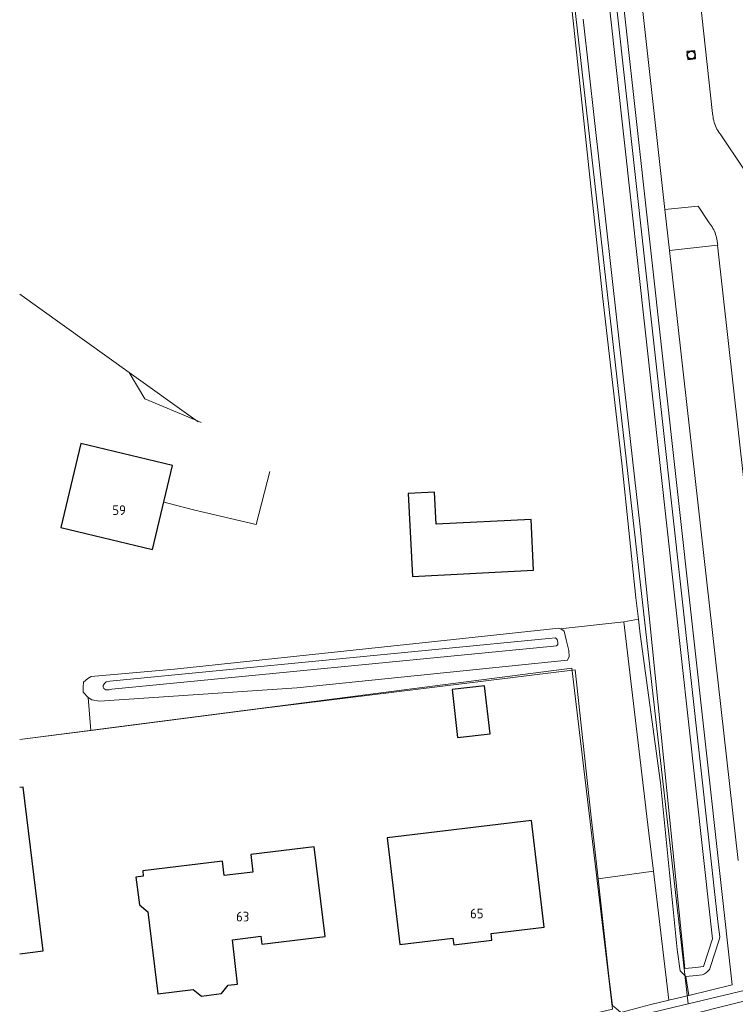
# Model space of a CAD drawing. Header units: metres. Extents: x 174282 to 175177, y 462028 to 462851.
# Tile 3 of 256: x 174285 to 174359, y 462181 to 462282. Entities that reach past the tile are written whole.
import ezdxf

# ---------------------------------------------------------------- set-up
doc = ezdxf.new("R2010")
doc.units = ezdxf.units.M
for name, color, linetype, lineweight in [('B-WE-OG-BEBOUWING-G', 8, 'Continuous', 30), ('B-WE-OG-BEBOUWING_HUISNUMMER-T20', 8, 'Continuous', 20), ('B-WE-OG-BOS-G', 8, 'Continuous', 20), ('B-WE-OG-TERREIN_GROEN-G', 8, 'Continuous', 20), ('B-WE-OG-TERREINAFSCHEIDING-G', 8, 'IE-TERREINAFSCHEIDING-KUNSTMATIG-DICHT', 20), ('B-WE-OG-WEG_ONVERHARD-G', 8, 'Continuous', 20), ('B-WE-OG-WEG_VERHARD_OPEN -G', 8, 'Continuous', 20), ('B-WE-RI-VWA_RIOOLPUT_INSPECTIEPUT-S', 8, 'Continuous', 20), ('B-WE-WH-WATERGANG_SLOOT_BODEM-G', 8, 'Continuous', 20), ('B-WE-WH-WATERGANG_SLOOT_INSTEEK-G', 8, 'Continuous', 20), ('B-XX-KG-GRENS_PERCEEL-G', 213, 'Continuous', 20)]:
    doc.layers.add(name, color=color, linetype=linetype, lineweight=lineweight)
doc.styles.add('NLCS-ISO-M500-T20', font='NLCS-ISO.ttf', dxfattribs={"height": 1})
doc.linetypes.add('IE-TERREINAFSCHEIDING-KUNSTMATIG-DICHT', pattern='A,8,-1,[82,NLCS.SHX,S=0.75,R=90,X=0,Y=0],-1', length=10)

# ---------------------------------------------------------------- blocks, each defined once
blk = doc.blocks.new('B-SRI-PUT_VWA-SO')
at = {"flags": 128}
blk.add_lwpolyline([(-2, 2), (2, 2), (2, -2), (-2, -2)], close=True, dxfattribs=at)
at = {"lineweight": -3, "flags": 128}
blk.add_lwpolyline([(2, -2), (2, 2), (-2, 2), (-2, -2)], close=True, dxfattribs=at)
at = {"lineweight": -3}
blk.add_circle((0, 0), 2, dxfattribs=at)

msp = doc.modelspace()

# ---------------------------------------------------------------- linework, layer by layer
at = {"layer": 'B-WE-OG-BEBOUWING-G'}
for points in [[(174298.85, 462227.82), (174300.91, 462236.48), (174291.43, 462238.74), (174289.37, 462230.08), (174298.85, 462227.82)], [(174325.23, 462233.59), (174325.66, 462225.04), (174338.16, 462225.68), (174337.89, 462230.91), (174328.09, 462230.42), (174327.92, 462233.72), (174325.23, 462233.59)], [(174333.67, 462208.8), (174333.09, 462213.76), (174329.75, 462213.39), (174330.31, 462208.42), (174333.67, 462208.8)], [(174287.54, 462186.44), (174285.48, 462203.31), (174285.13, 462203.27)], [(174333.79, 462188.21), (174339.25, 462188.86), (174337.94, 462199.88), (174323.05, 462198.1), (174324.36, 462187.09), (174329.84, 462187.74), (174329.92, 462187.06), (174333.86, 462187.54), (174333.79, 462188.21)], [(174310.1, 462187.12), (174316.64, 462187.91), (174315.52, 462197.14), (174308.97, 462196.35), (174309.18, 462194.56), (174306.23, 462194.2), (174306.05, 462195.69), (174297.82, 462194.69), (174297.88, 462194.13), (174297.13, 462194.04), (174297.48, 462191.19), (174298.34, 462190.47), (174299.39, 462181.99), (174303.02, 462182.44), (174303.88, 462181.77), (174305.95, 462182.02), (174306.64, 462182.89), (174307.62, 462183.01), (174307.08, 462187.58), (174310, 462187.96), (174310.1, 462187.12)], [(174285.13, 462186.14), (174287.54, 462186.44)]]:
    msp.add_lwpolyline(points, dxfattribs=at)
at = {"layer": 'B-WE-OG-BOS-G'}
msp.add_lwpolyline([(174350.52, 462194.65), (174350.06, 462198.56), (174349.75, 462201.13), (174349.75, 462201.17), (174347.46, 462220.35), (174340.91, 462219.63), (174341.06, 462219.56), (174341.31, 462219.38), (174341.52, 462218.5), (174341.8, 462217.39), (174341.82, 462216.8), (174341.64, 462216.39), (174313.72, 462213.57), (174293.35, 462212.19), (174292.59, 462212.33), (174292.2, 462212.56), (174292.19, 462212.57), (174292.48, 462209.17), (174309.77, 462211.4), (174342.43, 462215.4), (174344.08, 462200.54), (174344.37, 462197.86), (174344.82, 462193.85)], dxfattribs=at)
at = {"layer": 'B-WE-OG-TERREIN_GROEN-G'}
msp.add_line((174350.52, 462194.65), (174344.82, 462193.85), dxfattribs=at)
for points in [[(174357.15, 462259.19), (174357.16, 462259.19), (174357.11, 462259.59), (174357.1, 462259.64), (174357.07, 462259.81), (174357.03, 462259.98), (174356.99, 462260.14), (174356.94, 462260.31), (174356.88, 462260.47), (174356.81, 462260.63), (174356.74, 462260.78), (174356.65, 462260.93), (174356.57, 462261.08), (174356.47, 462261.22), (174356.37, 462261.36), (174356.26, 462261.49), (174355.13, 462263.21), (174351.69, 462262.87), (174352.17, 462258.64), (174357.15, 462259.19)], [(174344.82, 462193.85), (174345.97, 462183.5), (174346.3, 462180.8), (174346.65, 462180.51), (174347.17, 462180.07), (174350.26, 462180.89), (174352.11, 462181.34), (174350.52, 462194.65)]]:
    msp.add_lwpolyline(points, dxfattribs=at)
at = {"layer": 'B-WE-OG-TERREINAFSCHEIDING-G', "ltscale": 0.5}
for p, q in [((174285.13, 462254.16), (174296.44, 462246.06)), ((174296.44, 462246.06), (174303.31, 462241.14)), ((174303.31, 462241.14), (174303.84, 462240.92)), ((174303.31, 462241.14), (174303.53, 462240.99)), ((174309.53, 462230.41), (174310.93, 462235.85)), ((174300.55, 462232.55), (174300.01, 462232.69)), ((174303.19, 462231.87), (174300.55, 462232.55)), ((174303.19, 462231.87), (174309.53, 462230.41))]:
    msp.add_line(p, q, dxfattribs=at)
msp.add_lwpolyline([(174296.44, 462246.06), (174298.04, 462243.34), (174303.31, 462241.14)], dxfattribs=at)
at = {"layer": 'B-WE-OG-WEG_ONVERHARD-G'}
msp.add_lwpolyline([(174292.48, 462209.17), (174285.13, 462208.22)], dxfattribs=at)
at = {"layer": 'B-WE-OG-WEG_VERHARD_OPEN -G'}
for p, q in [((174352.17, 462258.64), (174359.28, 462195.75)), ((174347.46, 462220.35), (174348.97, 462220.62)), ((174353.87, 462183.79), (174354.18, 462181.84)), ((174354.18, 462181.84), (174352.11, 462181.34))]:
    msp.add_line(p, q, dxfattribs=at)
for points in [[(174343.52, 462352.38), (174349.63, 462311.35), (174347.67, 462299.12), (174351.69, 462262.87)], [(174354.18, 462181.84), (174358.66, 462182.93), (174357.42, 462194.09), (174345.73, 462299.59), (174347.75, 462311.17), (174341.73, 462352.12)], [(174362.1, 462263.72), (174357.46, 462270.57), (174357.37, 462270.7), (174357.27, 462270.85), (174357.17, 462271.01), (174357.08, 462271.17), (174357, 462271.34), (174356.93, 462271.51), (174356.86, 462271.69), (174356.8, 462271.86), (174356.75, 462272.04), (174356.7, 462272.22), (174356.67, 462272.4), (174356.64, 462272.59), (174356.62, 462272.77), (174353.69, 462299.67)], [(174357.15, 462259.19), (174364.19, 462196.24), (174370.33, 462196.94)], [(174369.24, 462183.63), (174350.85, 462178.97)]]:
    msp.add_lwpolyline(points, dxfattribs=at)
at = {"layer": 'B-WE-WH-WATERGANG_SLOOT_BODEM-G'}
for points in [[(174343.26, 462282.51), (174347.38, 462245.94), (174349.17, 462230.14), (174353.76, 462184.62), (174354.89, 462184.73), (174355.68, 462184.81), (174356.62, 462187.68), (174356.38, 462189.82), (174345.98, 462283.73)], [(174340.62, 462218.37), (174340.58, 462218.55), (174340.4, 462218.72), (174339.68, 462218.64), (174294.43, 462214.24), (174294.06, 462214.16), (174293.87, 462214), (174293.74, 462213.8), (174293.74, 462213.62), (174293.8, 462213.47), (174294.02, 462213.36), (174294.35, 462213.36), (174294.63, 462213.42), (174339.88, 462217.82), (174340.2, 462217.86), (174340.53, 462217.9), (174340.65, 462218.02), (174340.65, 462218.27), (174340.62, 462218.37)]]:
    msp.add_lwpolyline(points, dxfattribs=at)
at = {"layer": 'B-WE-WH-WATERGANG_SLOOT_INSTEEK-G'}
for points in [[(174354.94, 462183.9), (174353.87, 462183.79), (174353.28, 462184.36), (174352.97, 462186.57), (174351.24, 462203.77), (174349.17, 462219.1), (174348.97, 462220.62), (174348.69, 462222.83), (174347.25, 462236.73), (174345.27, 462253.99), (174341.47, 462289.45), (174340.45, 462296.55)], [(174346.72, 462283.89), (174357.21, 462189.16), (174357.37, 462187.87), (174357.32, 462187.57), (174356.39, 462184.7), (174356.33, 462184.59), (174356.26, 462184.48), (174356.18, 462184.38), (174356.09, 462184.29), (174355.99, 462184.2), (174355.89, 462184.13), (174355.78, 462184.06), (174355.67, 462184), (174355.55, 462183.96), (174354.94, 462183.9)], [(174291.67, 462213.47), (174291.67, 462213.66), (174291.73, 462214.15), (174292.16, 462214.52), (174292.51, 462214.73), (174301.09, 462215.49), (174329.89, 462218.53), (174340.75, 462219.71), (174340.91, 462219.63)], [(174292.19, 462212.57), (174291.67, 462213.09), (174291.67, 462213.47)]]:
    msp.add_lwpolyline(points, dxfattribs=at)
at = {"layer": 'B-XX-KG-GRENS_PERCEEL-G', "flags": 128}
for points in [[(174331.12, 462361.86), (174333.87, 462350.58), (174339.57, 462305.07), (174341.87, 462288.55), (174352.27, 462197), (174354.09, 462180.97)], [(174342.09, 462215.57), (174285.13, 462208.22)], [(174285.13, 462166.34), (174286.72, 462166.47), (174311.27, 462172.02), (174346.29, 462180.42), (174342.09, 462215.57)], [(174354.09, 462180.97), (174369.83, 462184.72), (174390.54, 462190.46), (174396.83, 462192.36), (174401.67, 462194.34), (174409.34, 462198.37), (174430.09, 462210.69), (174436.93, 462214.9), (174437.96, 462215.55)], [(174354.09, 462180.97), (174299.63, 462167.97), (174285.13, 462164.54)]]:
    msp.add_lwpolyline(points, dxfattribs=at)

# ---------------------------------------------------------------- block references
at = {"layer": 'B-WE-RI-VWA_RIOOLPUT_INSPECTIEPUT-S', "xscale": 0.1999999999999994, "yscale": 0.1999999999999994, "zscale": 0.1999999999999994, "rotation": 5.739328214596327}
msp.add_blockref('B-SRI-PUT_VWA-SO', (174354.42, 462278.8), dxfattribs=at)

# ---------------------------------------------------------------- texts
at = {"layer": 'B-WE-OG-BEBOUWING_HUISNUMMER-T20', "style": 'NLCS-ISO-M500-T20'}
for s, p in [('59', (174294.69, 462231.38)), ('63', (174307.46, 462189.46)), ('65', (174331.6, 462189.78))]:
    msp.add_text(s, height=1, dxfattribs=at).set_placement(p)

doc.saveas('drawing.dxf')
